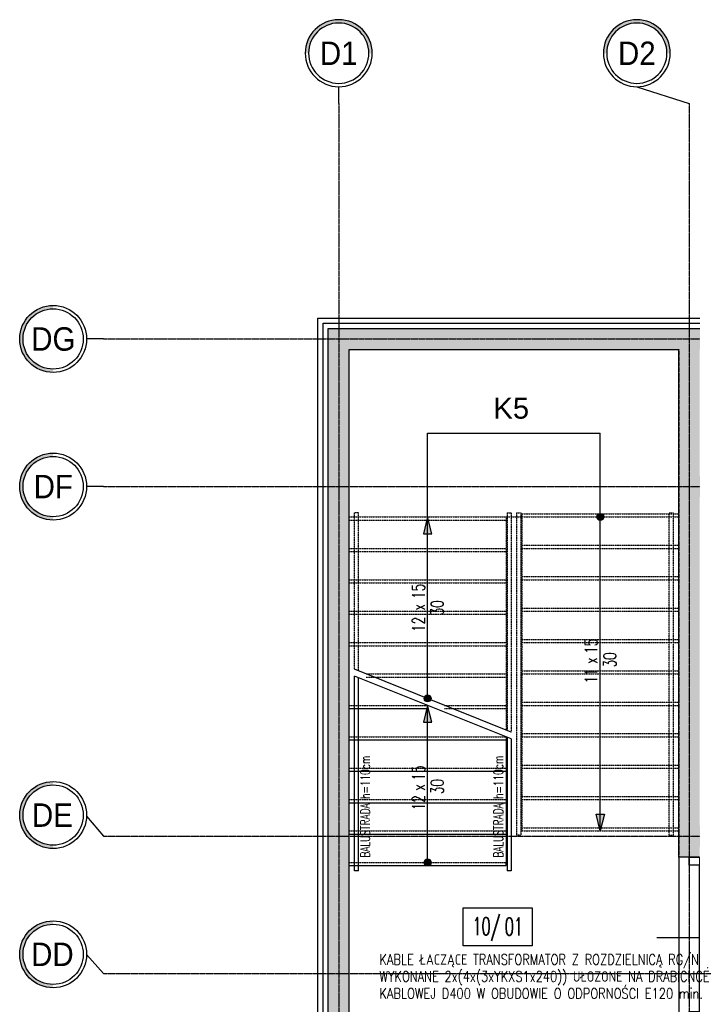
# Model space of a CAD drawing. Header units: inches. Extents: x 788 to 26783, y -4103 to 21.
# Tile 96 of 101: x 24016 to 24659, y -1186 to -246. Entities that reach past the tile are written whole.
import ezdxf
from ezdxf.enums import TextEntityAlignment as Align

# ---------------------------------------------------------------- set-up
doc = ezdxf.new("R2010")
doc.units = ezdxf.units.IN
doc.header["$MEASUREMENT"] = 0
for name, pattern in [('CENTER', [2, 1.25, -0.25, 0.25, -0.25]), ('DASHDOT', [1, 0.5, -0.25, 0, -0.25]), ('DASHED', [0.75, 0.5, -0.25]), ('DASHED2', [0.375, 0.25, -0.125])]:
    doc.linetypes.add(name, pattern=pattern)
for name, color, linetype in [('Drz---drzwi', 5, 'Continuous'), ('E35', 6, 'Continuous'), ('Ele-balustrada', 8, 'Continuous'), ('Opis-pom', 6, 'Continuous'), ('Opis-spadki', 61, 'Continuous'), ('Opis_pom_ramka', 6, 'Continuous'), ('Os-osie glowne', 1, 'CENTER'), ('Os-osie-opis', 2, 'Continuous'), ('Pos-widok', 121, 'Continuous'), ('Sc-beton', 7, 'Continuous'), ('Sc-beton-hatch', 86, 'Continuous'), ('Sc-izolacja term-styropian', 151, 'STYROPIAN-KA'), ('Sc-nadproza kon', 5, 'DASHED2'), ('Sch-opis', 51, 'Continuous'), ('Sch-widok', 12, 'Continuous'), ('Sch-widok-nad', 12, 'DASHED2'), ('W-otwor-strop-nad', 126, 'DASHED2')]:
    doc.layers.add(name, color=color, linetype=linetype)
doc.styles.add('dwg_opis duży', font='ARIAL.TTF', dxfattribs={"width": 0.9})
doc.styles.add('KA wymiar', font='romans.shx', dxfattribs={"width": 0.6})
doc.styles.add('ROMANS', font='romans', dxfattribs={"width": 0.85})
doc.styles.add('TYTUL2', font='ARIAL.TTF')
doc.linetypes.add('STYROPIAN-KA', pattern='A,0.0001,-0.1,[135,ltypeshp.shx,S=0.1,R=0,X=-0.1,Y=0],0,[135,ltypeshp.shx,S=0.1,R=180,X=0.1,Y=0],-0.1', length=0.2001)
doc.linetypes.add('ZIGZAG', pattern='A,0.00254,-5.08,[131,ltypeshp.shx,S=5.08,R=0,X=-5.08,Y=0],-10.16,[131,ltypeshp.shx,S=5.08,R=180,X=5.08,Y=0],-5.08', length=20.32254)

# ---------------------------------------------------------------- blocks, each defined once
blk = doc.blocks.new('_DKGJHF')
at = {"ltscale": 7}
for p, q in [((-21.08, -77), (35.92, -77)), ((-5, -147.5), (-105, -147.5)), ((-5, -145.5), (-104.98, -145.5))]:
    blk.add_line(p, q, dxfattribs=at)
for points in [[(5, -7.5), (5, 0), (-5, 0), (-5, -7.5)], [(5, -155), (5, -147.5), (-5, -147.5), (-5, -155)]]:
    blk.add_lwpolyline(points, close=True, dxfattribs=at)
for points in [[(-45, -7.5), (-5, -7.5)], [(-5, -147.5), (-5, -7.5)]]:
    blk.add_lwpolyline(points, dxfattribs=at)
for centre, radius, start, end in [((-5, -7.5), 40, 180, 270), ((-5, -147.5), 100, 90, 180)]:
    blk.add_arc(centre, radius, start, end)
blk = doc.blocks.new('ozn_opis-schodów1-rzut')
at = {"style": 'ROMANS', "width": 0.7}
blk.add_text('x', height=12, dxfattribs=at).set_placement((-3.32, 3))
at = {"ltscale": 25, "style": 'ROMANS', "width": 0.7}
blk.add_attdef('Ilość', text='', height=12, dxfattribs=at).set_placement((-7.75, 3), align=Align.RIGHT)
blk.add_attdef('Wysokość', (6.22, 3), '', height=12, dxfattribs=at)
blk.add_attdef('Długość', text='', height=12, dxfattribs=at).set_placement((0.41, -15), align=Align.CENTER)
blk = doc.blocks.new('ozn_schody-kółko_d14')
at = {"ltscale": 25}
h = blk.add_hatch(color=256, dxfattribs=at)
edge = h.paths.add_edge_path()
edge.add_arc((0, 0), 3.33, 0, 360)
at = {"ltscale": 7}
blk.add_circle((0, 0), 3.33, dxfattribs=at)
blk = doc.blocks.new('ozn_schody-strzałka8x16')
at = {"ltscale": 25}
blk.add_hatch(color=256, dxfattribs=at).paths.add_polyline_path([(0, 0), (-4, -16), (4, -16)])
blk.add_lwpolyline([(0, 0), (-4, -16), (4, -16)], close=True, dxfattribs=at)
blk = doc.blocks.new('_opis_osi')
blk.add_hatch(color=256).paths.add_polyline_path([(32, -32), (28.8, -32, -1), (-28.8, -32), (-32, -32, 1)])
for radius in [32, 28.8]:
    blk.add_circle((0, -32), radius)
at = {"style": 'dwg_opis duży', "width": 0.9}
blk.add_attdef('AXNAMEV', text='', height=22.4, rotation=90, dxfattribs=at).set_placement((0, -32), align=Align.MIDDLE_CENTER)
blk = doc.blocks.new('_opis_osi_liczbowy')
blk.add_hatch(color=256).paths.add_polyline_path([(32, 32), (32, 28.8, -1), (32, -28.8), (32, -32, 1)])
for radius in [32, 28.8]:
    blk.add_circle((32, 0), radius)
at = {"style": 'dwg_opis duży', "width": 0.9}
blk.add_attdef('AXNAMEH', text='', height=22.4, rotation=90, dxfattribs=at).set_placement((32, 0), align=Align.MIDDLE_CENTER)
blk = doc.blocks.new('_opis_pom_metka')
at = {"layer": 'Opis_pom_ramka'}
blk.add_lwpolyline([(-33.13, 0), (32.87, 0), (32.87, -36), (-33.13, -36)], close=True, dxfattribs=at)
at = {"style": 'KA wymiar', "width": 0.6}
blk.add_attdef('KO/', text='', height=16.8, dxfattribs=at).set_placement((3.45, -25.87), align=Align.RIGHT)
blk.add_attdef('NR', (3.8, -26.16), '', height=16.8, dxfattribs=at)

msp = doc.modelspace()

# ---------------------------------------------------------------- hatches: boundary and pattern name
at = {"layer": 'Sc-beton-hatch'}
h = msp.add_hatch(dxfattribs=at)
h.set_pattern_fill('ANSI33', color=256, style=0)
h.set_pattern_definition([(45, (-26612.6334, 16237.085), (-4.49012806, 4.49012806), []), (45, (-26608.143, 16237.085), (-4.49012806, 4.49012806), [3.175, -1.5875])])
h.paths.add_polyline_path([(24655.91, -550.83), (24320.91, -550.83), (24320.91, -691.83), (24330.91, -691.83), (24330.91, -560.83), (24645.91, -560.83), (24645.91, -614.33), (24655.91, -617.78)])
h.paths.add_polyline_path([(24924.91, -550.83), (24655.91, -550.83), (24655.91, -617.78), (24665.91, -621.22), (24665.91, -560.83), (24914.91, -560.83), (24914.91, -571.83), (24924.91, -571.83)])
h.paths.add_polyline_path([(24924.91, -540.83), (24655.91, -540.83), (24655.91, -550.83), (24924.91, -550.83)])
h.paths.add_polyline_path([(24655.91, -540.83), (24320.91, -540.83), (24320.91, -550.83), (24655.91, -550.83)])
h.paths.add_polyline_path([(24665.91, -621.22), (24655.91, -617.78), (24655.91, -691.83), (24924.91, -691.83), (24924.91, -671.83), (24914.91, -671.83), (24914.91, -681.83), (24665.91, -681.83)])
h.paths.add_polyline_path([(24655.91, -617.78), (24645.91, -614.33), (24645.91, -691.83), (24655.91, -691.83)])
h.paths.add_polyline_path([(24789.41, -691.83), (24655.91, -691.83), (24655.91, -1025.83), (24737.41, -1025.83), (24737.41, -1015.83), (24665.91, -1015.83), (24665.91, -701.83), (24789.41, -701.83)])
h.paths.add_polyline_path([(24655.91, -691.83), (24645.91, -691.83), (24645.91, -1025.83), (24655.91, -1025.83)])
h.paths.add_polyline_path([(24737.41, -1025.83), (24655.91, -1025.83), (24655.91, -1045.83), (24665.91, -1045.83), (24665.91, -1035.83), (24737.41, -1035.83)])
h.paths.add_polyline_path([(24655.91, -1025.83), (24645.91, -1025.83), (24645.91, -1045.83), (24655.91, -1045.83)])
h.paths.add_polyline_path([(24924.91, -691.83), (24789.41, -691.83), (24789.41, -701.83), (24914.91, -701.83), (24914.91, -1015.83), (24871.41, -1015.83), (24871.41, -1025.83), (24924.91, -1025.83)])
h.paths.add_polyline_path([(24934.91, -671.83), (24924.91, -671.83), (24924.91, -691.83), (24934.91, -691.83)])
h.paths.add_polyline_path([(24934.91, -691.83), (24924.91, -691.83), (24924.91, -1025.83), (24934.91, -1025.83)])
h.paths.add_polyline_path([(24934.91, -1025.83), (24924.91, -1025.83), (24924.91, -1035.83), (24934.91, -1035.83)])
h.paths.add_polyline_path([(24924.91, -1025.83), (24871.41, -1025.83), (24871.41, -1035.83), (24924.91, -1035.83)])
h.paths.add_polyline_path([(24934.91, -1035.83), (24924.91, -1035.83), (24924.91, -1156.83), (25039.91, -1156.83), (25039.91, -1146.83), (24934.91, -1146.83)])
h.paths.add_polyline_path([(24924.91, -1035.83), (24914.91, -1035.83), (24914.91, -1109.83), (24914.91, -1156.83), (24924.91, -1156.83)])
h.paths.add_polyline_path([(24924.91, -1156.83), (24914.91, -1156.83), (24914.91, -1166.83), (24924.91, -1166.83)])
h.paths.add_polyline_path([(25039.91, -1156.83), (24924.91, -1156.83), (24924.91, -1166.83), (25039.91, -1166.83)])
h.paths.add_polyline_path([(24320.91, -540.83), (24310.91, -540.83), (24310.91, -550.83), (24320.91, -550.83)])
h.paths.add_polyline_path([(24320.91, -550.83), (24310.91, -550.83), (24310.91, -691.83), (24320.91, -691.83)])
h.paths.add_polyline_path([(24330.91, -691.83), (24320.91, -691.83), (24320.91, -1025.83), (24330.91, -1025.83)])
h.paths.add_polyline_path([(24320.91, -691.83), (24310.91, -691.83), (24310.91, -1025.83), (24320.91, -1025.83)])
h.paths.add_polyline_path([(24330.91, -1025.83), (24320.91, -1025.83), (24320.91, -1156.83), (24330.91, -1156.83)])
h.paths.add_polyline_path([(24320.91, -1025.83), (24310.91, -1025.83), (24310.91, -1156.83), (24320.91, -1156.83)])
h.paths.add_polyline_path([(24330.91, -1156.83), (24320.91, -1156.83), (24320.91, -1220.83), (24655.91, -1220.83), (24655.91, -1200.83), (24645.91, -1200.83), (24645.91, -1210.83), (24330.91, -1210.83)])
h.paths.add_polyline_path([(24320.91, -1156.83), (24310.91, -1156.83), (24310.91, -1220.83), (24320.91, -1220.83)])
h.paths.add_polyline_path([(24655.91, -1220.83), (24320.91, -1220.83), (24320.91, -1396.83), (24330.91, -1396.83), (24330.91, -1230.83), (24655.91, -1230.83)])
h.paths.add_polyline_path([(24320.91, -1220.83), (24310.91, -1220.83), (24310.91, -1396.83), (24320.91, -1396.83)])
h.paths.add_polyline_path([(24665.91, -1200.83), (24655.91, -1200.83), (24655.91, -1220.83), (24665.91, -1220.83)])
h.paths.add_polyline_path([(24665.91, -1220.83), (24655.91, -1220.83), (24655.91, -1230.83), (24665.91, -1230.83)])
h.paths.add_polyline_path([(24537.44, -1229.29), (24537.44, -1212.37), (24554.69, -1212.37), (24554.69, -1229.29)], flags=9)

# ---------------------------------------------------------------- linework, layer by layer
at = {"layer": 'Ele-balustrada', "linetype": 'DASHED2'}
for p, q in [((24335.91, -866.37), (24335.91, -716.83)), ((24339.91, -867.97), (24339.91, -716.83))]:
    msp.add_line(p, q, dxfattribs=at)
at = {"layer": 'Ele-balustrada'}
for p, q in [((24335.91, -1058.83), (24335.91, -872.83)), ((24339.91, -1058.83), (24339.91, -874.43))]:
    msp.add_line(p, q, dxfattribs=at)
at = {"layer": 'Ele-balustrada', "linetype": 'DASHED2'}
for points in [[(24339.91, -716.83), (24335.91, -716.83)], [(24481.91, -716.83), (24485.91, -716.83)], [(24481.91, -716.83), (24481.91, -924.77)], [(24485.91, -716.83), (24485.91, -926.37)], [(24490.91, -716.83), (24494.91, -716.83)], [(24490.91, -716.83), (24490.91, -1024.83)], [(24494.91, -716.83), (24494.91, -1024.83)], [(24636.91, -1024.83), (24636.91, -716.83)], [(24636.91, -716.83), (24640.91, -716.83)], [(24640.91, -1024.83), (24640.91, -716.83)], [(24494.91, -1024.83), (24490.91, -1024.83)], [(24636.91, -1024.83), (24640.91, -1024.83)]]:
    msp.add_lwpolyline(points, dxfattribs=at)
at = {"layer": 'Ele-balustrada'}
for points in [[(24481.91, -931.23), (24481.91, -1058.83)], [(24485.91, -932.83), (24485.91, -1058.83)], [(24339.91, -1058.83), (24335.91, -1058.83)], [(24485.91, -1058.83), (24481.91, -1058.83)]]:
    msp.add_lwpolyline(points, dxfattribs=at)
at = {"layer": 'Opis-spadki'}
for points in [[(24405.91, -640.83), (24570.91, -640.83)], [(24405.91, -894.37), (24405.91, -640.83)], [(24570.91, -1020.83), (24570.91, -640.83)], [(24485.91, -926.37), (24335.91, -866.37)], [(24485.91, -932.83), (24335.91, -872.83)], [(24405.91, -1050.83), (24405.91, -900.83)]]:
    msp.add_lwpolyline(points, dxfattribs=at)
at = {"layer": 'Os-osie glowne'}
for points in [[(24320.91, -325.83), (24320.91, -1888.72)], [(24655.91, -325.83), (24655.91, -1888.72)], [(24095.91, -550.83), (26735.27, -550.83)], [(24095.91, -691.83), (26735.27, -691.83)], [(24095.91, -1025.83), (26735.27, -1025.83)], [(24095.91, -1156.83), (26735.27, -1156.83)]]:
    msp.add_lwpolyline(points, dxfattribs=at)
at = {"layer": 'Os-osie-opis'}
for points in [[(24320.91, -325.83), (24320.91, -309.83)], [(24605.91, -309.83), (24655.91, -325.83)], [(24095.91, -550.83), (24079.91, -550.83)], [(24095.91, -691.83), (24079.91, -691.83)], [(24079.91, -1006.67), (24095.91, -1025.83)], [(24079.91, -1138.67), (24095.91, -1156.83)]]:
    msp.add_lwpolyline(points, dxfattribs=at)
at = {"layer": 'Pos-widok', "linetype": 'DASHED', "ltscale": 0.5}
for points in [[(24330.91, -723.83), (24480.91, -723.83)], [(24495.91, -717.83), (24645.91, -717.83)], [(24495.91, -747.83), (24645.91, -747.83)], [(24330.91, -753.83), (24480.91, -753.83)], [(24495.91, -777.83), (24645.91, -777.83)], [(24330.91, -783.83), (24480.91, -783.83)], [(24495.91, -807.83), (24645.91, -807.83)], [(24330.91, -813.83), (24480.91, -813.83)], [(24330.91, -843.83), (24480.91, -843.83)], [(24495.91, -837.83), (24645.91, -837.83)], [(24347.09, -873.83), (24480.91, -873.83)], [(24495.91, -867.83), (24645.91, -867.83)], [(24495.91, -897.83), (24645.91, -897.83)], [(24422.07, -903.83), (24480.91, -903.83)], [(24495.91, -927.83), (24645.91, -927.83)], [(24495.91, -957.83), (24645.91, -957.83)], [(24495.91, -987.83), (24645.91, -987.83)], [(24495.91, -1017.83), (24645.91, -1017.83)]]:
    msp.add_lwpolyline(points, dxfattribs=at)
at = {"layer": 'Pos-widok'}
for points in [[(24330.91, -903.83), (24405.91, -903.83)], [(24330.91, -933.83), (24480.91, -933.83)], [(24330.91, -963.83), (24480.91, -963.83)], [(24330.91, -993.83), (24480.91, -993.83)], [(24330.91, -1023.83), (24480.91, -1023.83)], [(24480.91, -1053.83), (24480.91, -1050.83)], [(24330.91, -1053.83), (24480.91, -1053.83)]]:
    msp.add_lwpolyline(points, dxfattribs=at)
at = {"layer": 'Sc-beton'}
for p, q in [((24310.91, -1710.83), (24310.91, -540.83)), ((24310.91, -540.83), (25004.91, -540.83))]:
    msp.add_line(p, q, dxfattribs=at)
for points in [[(24330.91, -1210.83), (24330.91, -560.83), (24645.91, -560.83)], [(24645.91, -1045.83), (24645.91, -560.83)], [(24665.91, -1045.83), (24645.91, -1045.83)]]:
    msp.add_lwpolyline(points, dxfattribs=at)
at = {"layer": 'Sc-izolacja term-styropian', "linetype": 'ByBlock'}
for p, q in [((24300.91, -1720.83), (24300.91, -530.83)), ((24300.91, -530.83), (26295.91, -530.83))]:
    msp.add_line(p, q, dxfattribs=at)
at = {"layer": 'Sc-izolacja term-styropian', "linetype": 'ZIGZAG', "ltscale": 0.018}
for p, q in [((24305.91, -1715.83), (24305.91, -535.83)), ((24305.91, -535.83), (26295.91, -535.83))]:
    msp.add_line(p, q, dxfattribs=at)
at = {"layer": 'Sc-nadproza kon', "linetype": 'DASHDOT', "ltscale": 0.5}
msp.add_lwpolyline([(24645.91, -1045.83), (24645.91, -1200.83)], dxfattribs=at)
at = {"layer": 'Sch-widok'}
msp.add_lwpolyline([(24480.91, -930.83), (24480.91, -1050.83)], dxfattribs=at)
at = {"layer": 'Sch-widok-nad'}
for points in [[(24330.91, -720.83), (24645.91, -720.83)], [(24480.91, -720.83), (24480.91, -924.37)], [(24495.91, -717.83), (24495.91, -1020.83)], [(24330.91, -750.83), (24480.91, -750.83)], [(24495.91, -750.83), (24645.91, -750.83)], [(24330.91, -780.83), (24480.91, -780.83)], [(24495.91, -780.83), (24645.91, -780.83)], [(24330.91, -810.83), (24480.91, -810.83)], [(24495.91, -810.83), (24645.91, -810.83)], [(24330.91, -840.83), (24480.91, -840.83)], [(24495.91, -840.83), (24645.91, -840.83)], [(24347.09, -870.83), (24480.91, -870.83)], [(24495.91, -870.83), (24645.91, -870.83)], [(24330.91, -900.83), (24405.91, -900.83)], [(24422.07, -900.83), (24480.91, -900.83)], [(24495.91, -900.83), (24645.91, -900.83)], [(24330.91, -930.83), (24480.91, -930.83)], [(24495.91, -930.83), (24645.91, -930.83)], [(24330.91, -960.83), (24480.91, -960.83)], [(24495.91, -960.83), (24645.91, -960.83)], [(24330.91, -990.83), (24480.91, -990.83)], [(24495.91, -990.83), (24645.91, -990.83)], [(24330.91, -1020.83), (24480.91, -1020.83)], [(24495.91, -1020.83), (24645.91, -1020.83)], [(24330.91, -1050.83), (24480.91, -1050.83)]]:
    msp.add_lwpolyline(points, dxfattribs=at)
at = {"layer": 'W-otwor-strop-nad', "linetype": 'DASHDOT', "ltscale": 0.5}
msp.add_lwpolyline([(24330.91, -560.83), (24645.91, -560.83), (24645.91, -1210.83), (24330.91, -1210.83)], close=True, dxfattribs=at)

# ---------------------------------------------------------------- block references
at = {"layer": 'Drz---drzwi', "xscale": -1}
msp.add_blockref('_DKGJHF', (24660.91, -1045.83), dxfattribs=at)
at = {"layer": 'Opis-pom'}
ref = msp.add_blockref('_opis_pom_metka', (24472.98, -1094.39), dxfattribs=at)
ref.add_attrib('KO/', '10/', dxfattribs={"layer": '0', "height": 16.8, "style": 'KA wymiar', "width": 0.6}).set_placement((24475.59, -1120.25), align=Align.RIGHT)
ref.add_attrib('NR', '01', (24479.74, -1120.55), dxfattribs={"layer": '0', "height": 16.8, "style": 'KA wymiar', "width": 0.6})
at = {"layer": 'Os-osie-opis'}
ref = msp.add_blockref('_opis_osi_liczbowy', (24320.91, -309.83), dxfattribs=dict(at, xscale=-1, rotation=270))
ref.add_attrib('AXNAMEH', 'D1', dxfattribs={"layer": '0', "height": 22.4, "style": 'dwg_opis duży', "width": 0.9}).set_placement((24320.91, -277.94), align=Align.MIDDLE_CENTER)
ref = msp.add_blockref('_opis_osi_liczbowy', (24605.91, -309.83), dxfattribs=dict(at, xscale=-1, rotation=270))
ref.add_attrib('AXNAMEH', 'D2', dxfattribs={"layer": '0', "height": 22.4, "style": 'dwg_opis duży', "width": 0.9}).set_placement((24605.91, -277.94), align=Align.MIDDLE_CENTER)
ref = msp.add_blockref('_opis_osi', (24079.91, -550.83), dxfattribs=dict(at, rotation=270))
ref.add_attrib('AXNAMEV', 'DG', dxfattribs={"layer": '0', "height": 22.4, "style": 'dwg_opis duży', "width": 0.9}).set_placement((24048.08, -550.83), align=Align.MIDDLE_CENTER)
ref = msp.add_blockref('_opis_osi', (24079.91, -691.83), dxfattribs=dict(at, rotation=270))
ref.add_attrib('AXNAMEV', 'DF', dxfattribs={"layer": '0', "height": 22.4, "style": 'dwg_opis duży', "width": 0.9}).set_placement((24048.08, -691.83), align=Align.MIDDLE_CENTER)
ref = msp.add_blockref('_opis_osi', (24079.91, -1005.67), dxfattribs=dict(at, rotation=270))
ref.add_attrib('AXNAMEV', 'DE', dxfattribs={"layer": '0', "height": 22.4, "style": 'dwg_opis duży', "width": 0.9}).set_placement((24047.2, -1005.67), align=Align.MIDDLE_CENTER)
ref = msp.add_blockref('_opis_osi', (24079.91, -1138.67), dxfattribs=dict(at, rotation=270))
ref.add_attrib('AXNAMEV', 'DD', dxfattribs={"layer": '0', "height": 22.4, "style": 'dwg_opis duży', "width": 0.9}).set_placement((24047.2, -1138.67), align=Align.MIDDLE_CENTER)
at = {"layer": 'Sch-opis'}
for p in [(24405.91, -720.83), (24405.91, -900.83)]:
    msp.add_blockref('ozn_schody-strzałka8x16', p, dxfattribs=at)
at = {"layer": 'Sch-opis', "rotation": 180}
for p in [(24570.91, -720.83), (24405.91, -894.23), (24405.91, -1050.83)]:
    msp.add_blockref('ozn_schody-kółko_d14', p, dxfattribs=at)
at = {"layer": 'Sch-opis'}
ref = msp.add_blockref('ozn_opis-schodów1-rzut', (24406.12, -807.23), dxfattribs=dict(at, xscale=-1, rotation=90))
ref.add_attrib('Ilość', '15', dxfattribs={"layer": '0', "ltscale": 25, "height": 12, "rotation": 90, "style": 'ROMANS', "width": 0.7}).set_placement((24403.12, -784.68), align=Align.RIGHT)
ref.add_attrib('Wysokość', '12', (24403.12, -830.65), dxfattribs={"layer": '0', "ltscale": 25, "height": 12, "rotation": 90, "style": 'ROMANS', "width": 0.7})
ref.add_attrib('Długość', '30', dxfattribs={"layer": '0', "ltscale": 25, "height": 12, "rotation": 90, "style": 'ROMANS', "width": 0.7}).set_placement((24421.12, -807.64), align=Align.CENTER)
at = {"layer": 'Sch-opis', "rotation": 90}
for p, values in [((24571.12, -857.77), {'Ilość': '11', 'Wysokość': '15', 'Długość': '30'}), ((24406.12, -978.85), {'Ilość': '12', 'Wysokość': '15', 'Długość': '30'})]:
    msp.add_blockref('ozn_opis-schodów1-rzut', p, dxfattribs=at).add_auto_attribs(values)
at = {"layer": 'Sch-opis', "xscale": -1, "rotation": 180}
msp.add_blockref('ozn_schody-strzałka8x16', (24570.91, -1020.83), dxfattribs=at)

# ---------------------------------------------------------------- texts
at = {"layer": 'E35', "linetype": 'Continuous', "lineweight": -2, "style": 'ROMANS', "width": 0.8}
for s, p in [('KABLE ŁACZĄCE TRANSFORMATOR Z ROZDZIELNICĄ RG/NN/PPOŻ', (24359.81, -1148.63)), ('WYKONANE 2x(4x(3xYKXS1x240)) UŁOZONE NA DRABICNCE', (24359.81, -1164.82)), ('KABLOWEJ D400 W OBUDOWIE O ODPORNOŚCI E120 min.', (24359.81, -1181.01))]:
    msp.add_text(s, height=10, dxfattribs=at).set_placement(p)
at = {"layer": 'Sch-opis', "style": 'TYTUL2'}
msp.add_text('K5', height=20, dxfattribs=at).set_placement((24485.84, -617.08), align=Align.MIDDLE)
at = {"layer": 'Sch-opis', "style": 'ROMANS', "width": 0.7}
for p in [(24350.71, -1046.32), (24478, -1046.32)]:
    msp.add_text('BALUSTRADA h=110cm ', height=9, rotation=90, dxfattribs=at).set_placement(p)

doc.saveas('drawing.dxf')
